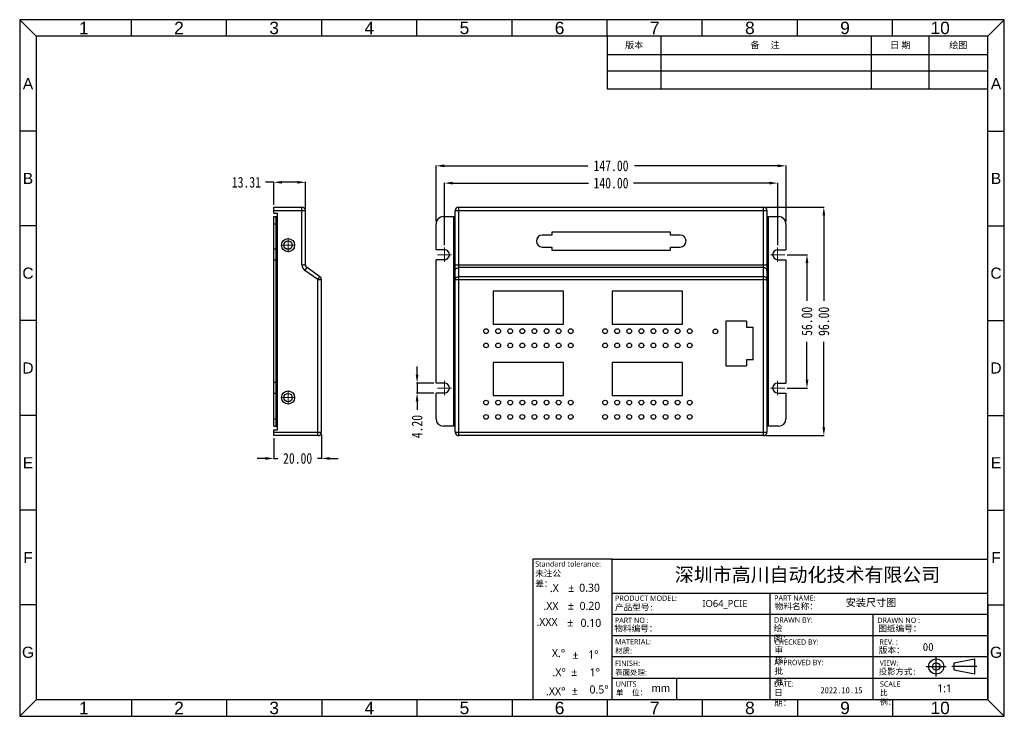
# Model space of a CAD drawing. Header units: inches. Extents: x 4301 to 4714, y 324 to 616.
import ezdxf
from ezdxf.enums import TextEntityAlignment as Align

# ---------------------------------------------------------------- set-up
doc = ezdxf.new("R2010")
doc.units = ezdxf.units.IN
doc.header["$LTSCALE"] = 1.21
doc.header["$MEASUREMENT"] = 0
doc.header["$PDMODE"] = 3
doc.header["$PDSIZE"] = 0.3125
doc.layers.get('0').update_dxf_attribs({"linetype": 'CONTINUOUS'})
doc.layers.get('Defpoints').update_dxf_attribs({"linetype": 'CONTINUOUS'})
doc.styles.get("Standard").update_dxf_attribs({"font": 'txt', "width": 0.8})
doc.styles.add('微软雅黑', font='txt')
doc.dimstyles.get("Standard").update_dxf_attribs({"dimtxt": 4.5, "dimasz": 3.5, "dimexe": 0.18, "dimexo": 1, "dimgap": 2, "dimtad": 0, "dimzin": 1, "dimdsep": 46, "dimtxsty": 'Standard', "dimcen": 0.09, "dimadec": 0, "dimazin": 0, "dimtp": 0.01, "dimtm": 0.01, "dimtfac": 1, "dimtmove": 0, "dimatfit": 3, "dimfxl": 1, "dimtfillclr": 256, "dimtolj": 1, "dimtzin": 4, "dimarcsym": 0})

# ---------------------------------------------------------------- blocks, each defined once
blk = doc.blocks.new('*D33')
at = {"color": 0, "lineweight": -2, "ltscale": 5}
for p, q in [((4407.39, 547.95), (4403.89, 547.95)), ((4407.39, 538.55), (4407.39, 548.13)), ((4417.2, 547.95), (4410.89, 547.95)), ((4420.7, 536.82), (4420.7, 548.13))]:
    blk.add_line(p, q, dxfattribs=at)
at = {"color": 0, "ltscale": 5}
for points in [[(4410.89, 548.54), (4410.89, 547.37), (4407.39, 547.95)], [(4417.2, 547.37), (4417.2, 548.54), (4420.7, 547.95)]]:
    blk.add_solid(points, dxfattribs=at)
at = {"layer": 'Defpoints', "color": 0}
for p in [(4407.39, 547.95), (4407.39, 537.55), (4420.7, 535.82)]:
    blk.add_point(p, dxfattribs=at)
at = {"color": 0, "lineweight": 5, "ltscale": 5, "insert": (4395.89, 547.95), "char_height": 4.5, "attachment_point": 5}
blk.add_mtext('\\A1;13.31', dxfattribs=at)
blk = doc.blocks.new('*D48')
at = {"color": 0, "lineweight": -2, "ltscale": 5}
for p, q in [((4407.39, 440.55), (4407.39, 431.8)), ((4427.39, 442.05), (4427.39, 431.8)), ((4403.89, 431.98), (4400.39, 431.98)), ((4407.39, 431.98), (4409.09, 431.98)), ((4427.39, 431.98), (4425.69, 431.98)), ((4430.89, 431.98), (4434.39, 431.98))]:
    blk.add_line(p, q, dxfattribs=at)
at = {"color": 0, "ltscale": 5}
for points in [[(4403.89, 431.39), (4403.89, 432.56), (4407.39, 431.98)], [(4430.89, 432.56), (4430.89, 431.39), (4427.39, 431.98)]]:
    blk.add_solid(points, dxfattribs=at)
at = {"layer": 'Defpoints', "color": 0}
for p in [(4427.39, 443.05), (4407.39, 441.55), (4407.39, 431.98)]:
    blk.add_point(p, dxfattribs=at)
at = {"color": 0, "lineweight": 5, "ltscale": 5, "insert": (4417.39, 431.98), "char_height": 4.5, "attachment_point": 5}
blk.add_mtext('\\A1;20.00', dxfattribs=at)
blk = doc.blocks.new('*D49')
at = {"color": 0, "lineweight": -2, "ltscale": 5}
for p, q in [((4479.06, 521.52), (4479.06, 547.79)), ((4482.56, 547.61), (4539.56, 547.61)), ((4615.56, 547.61), (4558.56, 547.61)), ((4619.06, 521.52), (4619.06, 547.79))]:
    blk.add_line(p, q, dxfattribs=at)
at = {"color": 0, "ltscale": 5}
for points in [[(4482.56, 548.2), (4482.56, 547.03), (4479.06, 547.61)], [(4615.56, 547.03), (4615.56, 548.2), (4619.06, 547.61)]]:
    blk.add_solid(points, dxfattribs=at)
at = {"layer": 'Defpoints', "color": 0}
for p in [(4619.06, 547.61), (4479.06, 520.52), (4619.06, 520.52)]:
    blk.add_point(p, dxfattribs=at)
at = {"color": 0, "lineweight": 5, "ltscale": 5, "insert": (4549.06, 547.61), "char_height": 4.5, "attachment_point": 5}
blk.add_mtext('\\A1;140.00', dxfattribs=at)
blk = doc.blocks.new('*D50')
at = {"color": 0, "lineweight": -2, "ltscale": 5}
for p, q in [((4475.56, 531.55), (4475.56, 555.06)), ((4479.06, 554.88), (4539.26, 554.88)), ((4619.06, 554.88), (4558.86, 554.88)), ((4622.56, 531.55), (4622.56, 555.06))]:
    blk.add_line(p, q, dxfattribs=at)
at = {"color": 0, "ltscale": 5}
for points in [[(4479.06, 555.46), (4479.06, 554.29), (4475.56, 554.88)], [(4619.06, 554.29), (4619.06, 555.46), (4622.56, 554.88)]]:
    blk.add_solid(points, dxfattribs=at)
at = {"layer": 'Defpoints', "color": 0}
for p in [(4622.56, 554.88), (4475.56, 530.55), (4622.56, 530.55)]:
    blk.add_point(p, dxfattribs=at)
at = {"color": 0, "lineweight": 5, "ltscale": 5, "insert": (4549.06, 554.88), "char_height": 4.5, "attachment_point": 5}
blk.add_mtext('\\A1;147.00', dxfattribs=at)
blk = doc.blocks.new('*D51')
at = {"color": 0, "lineweight": -2, "ltscale": 5}
for p, q in [((4623.03, 517.55), (4631.55, 517.55)), ((4631.37, 514.05), (4631.37, 498.15)), ((4631.37, 465.05), (4631.37, 480.95)), ((4623.03, 461.55), (4631.55, 461.55))]:
    blk.add_line(p, q, dxfattribs=at)
at = {"color": 0, "ltscale": 5}
for points in [[(4631.96, 514.05), (4630.79, 514.05), (4631.37, 517.55)], [(4630.79, 465.05), (4631.96, 465.05), (4631.37, 461.55)]]:
    blk.add_solid(points, dxfattribs=at)
at = {"layer": 'Defpoints', "color": 0}
for p in [(4622.03, 517.55), (4622.03, 461.55), (4631.37, 461.55)]:
    blk.add_point(p, dxfattribs=at)
at = {"color": 0, "lineweight": 5, "ltscale": 5, "insert": (4631.37, 489.55), "char_height": 4.5, "attachment_point": 5, "rotation": 90}
blk.add_mtext('\\A1;56.00', dxfattribs=at)
blk = doc.blocks.new('*D52')
at = {"color": 0, "lineweight": -2, "ltscale": 5}
for p, q in [((4614.06, 537.55), (4638.64, 537.55)), ((4638.46, 534.05), (4638.46, 498.15)), ((4638.46, 445.05), (4638.46, 480.95)), ((4614.06, 441.55), (4638.64, 441.55))]:
    blk.add_line(p, q, dxfattribs=at)
at = {"color": 0, "ltscale": 5}
for points in [[(4639.04, 534.05), (4637.87, 534.05), (4638.46, 537.55)], [(4637.87, 445.05), (4639.04, 445.05), (4638.46, 441.55)]]:
    blk.add_solid(points, dxfattribs=at)
at = {"layer": 'Defpoints', "color": 0}
for p in [(4613.06, 537.55), (4638.46, 537.55), (4613.06, 441.55)]:
    blk.add_point(p, dxfattribs=at)
at = {"color": 0, "lineweight": 5, "ltscale": 5, "insert": (4638.46, 489.55), "char_height": 4.5, "attachment_point": 5, "rotation": 90}
blk.add_mtext('\\A1;96.00', dxfattribs=at)
blk = doc.blocks.new('*D53')
at = {"color": 0, "lineweight": -2, "ltscale": 5}
for p, q in [((4467.58, 467.15), (4467.58, 470.65)), ((4474.56, 463.65), (4467.4, 463.65)), ((4467.58, 463.65), (4467.58, 459.45)), ((4474.56, 459.45), (4467.4, 459.45)), ((4467.58, 455.95), (4467.58, 452.45))]:
    blk.add_line(p, q, dxfattribs=at)
at = {"color": 0, "ltscale": 5}
for points in [[(4467, 467.15), (4468.17, 467.15), (4467.58, 463.65)], [(4468.17, 455.95), (4467, 455.95), (4467.58, 459.45)]]:
    blk.add_solid(points, dxfattribs=at)
at = {"layer": 'Defpoints', "color": 0}
for p in [(4475.56, 463.65), (4467.58, 459.45), (4475.56, 459.45)]:
    blk.add_point(p, dxfattribs=at)
at = {"color": 0, "lineweight": 5, "ltscale": 5, "insert": (4467.58, 445.35), "char_height": 4.5, "attachment_point": 5, "rotation": 90}
blk.add_mtext('\\A1;4.20', dxfattribs=at)

msp = doc.modelspace()

# ---------------------------------------------------------------- linework, layer by layer
for p, q in [((4547.422, 609.283), (4547.422, 587.169)), ((4707.305, 609.283), (4547.422, 609.283)), ((4707.305, 573.481), (4707.305, 609.283)), ((4516.272, 389.646), (4516.272, 330.64)), ((4549.501, 389.646), (4516.272, 389.646)), ((4707.305, 370.446), (4707.305, 330.64)), ((4576.54, 339.642), (4576.54, 330.64)), ((4512.018, 330.64), (4307.598, 330.64)), ((4707.305, 330.64), (4530.097, 330.64))]:
    msp.add_line(p, q)
at = {"color": 7, "linetype": 'Continuous'}
for p, q in [((4407.395, 535.053), (4407.395, 537.553)), ((4407.395, 537.553), (4419.205, 537.553)), ((4407.395, 536.053), (4420.705, 536.053)), ((4407.395, 535.053), (4408.895, 535.053)), ((4408.895, 444.053), (4408.895, 535.053)), ((4419.205, 513.334), (4419.205, 537.553)), ((4420.705, 513.334), (4420.705, 536.053)), ((4483.558, 443.053), (4483.558, 536.053)), ((4483.558, 536.053), (4614.558, 536.053)), ((4485.058, 441.553), (4485.058, 537.553)), ((4485.058, 537.553), (4613.058, 537.553)), ((4613.058, 441.553), (4613.058, 537.553)), ((4614.558, 536.053), (4614.558, 443.053)), ((4407.395, 445.553), (4407.395, 533.553)), ((4407.395, 533.553), (4408.895, 533.553)), ((4407.395, 530.553), (4408.395, 530.553)), ((4408.395, 445.553), (4408.395, 533.553)), ((4475.558, 519.653), (4475.558, 530.553)), ((4478.558, 533.553), (4483.558, 533.553)), ((4483.058, 445.553), (4483.058, 533.553)), ((4614.558, 533.553), (4619.558, 533.553)), ((4615.058, 533.553), (4615.058, 445.553)), ((4622.558, 530.553), (4622.558, 519.653)), ((4524.187, 525.758), (4520.187, 525.758)), ((4524.187, 527.017), (4524.187, 525.758)), ((4574.097, 527.017), (4524.187, 527.017)), ((4574.097, 525.758), (4574.097, 527.017)), ((4578.097, 525.758), (4574.097, 525.758)), ((4408.395, 519.803), (4407.395, 519.803)), ((4520.187, 520.758), (4524.187, 520.758)), ((4524.187, 520.758), (4524.187, 519.499)), ((4524.187, 519.499), (4574.097, 519.499)), ((4574.097, 519.499), (4574.097, 520.758)), ((4574.097, 520.758), (4578.097, 520.758)), ((4408.395, 515.303), (4407.395, 515.303)), ((4419.205, 513.334), (4420.705, 513.334)), ((4475.558, 463.653), (4475.558, 515.453)), ((4483.558, 513.334), (4614.558, 513.334)), ((4622.558, 515.453), (4622.558, 463.653)), ((4420.484, 510.877), (4421.344, 512.105)), ((4425.895, 507.088), (4420.484, 510.877)), ((4426.755, 508.317), (4421.344, 512.105)), ((4613.058, 512.105), (4485.058, 512.105)), ((4425.895, 507.088), (4426.755, 508.317)), ((4425.895, 441.553), (4425.895, 507.088)), ((4425.895, 507.088), (4427.395, 507.088)), ((4427.395, 443.053), (4427.395, 507.088)), ((4483.558, 507.088), (4614.558, 507.088)), ((4613.058, 508.317), (4485.058, 508.317)), ((4499.588, 502.283), (4499.588, 488.383)), ((4529.088, 502.283), (4499.588, 502.283)), ((4529.088, 488.383), (4529.088, 502.283)), ((4549.588, 502.283), (4549.588, 488.383)), ((4579.088, 502.283), (4549.588, 502.283)), ((4579.088, 488.383), (4579.088, 502.283)), ((4499.588, 488.383), (4529.088, 488.383)), ((4549.588, 488.383), (4579.088, 488.383)), ((4605.941, 489.654), (4597.241, 489.654)), ((4597.241, 489.654), (4597.241, 470.854)), ((4605.941, 489.654), (4605.941, 487.054)), ((4605.941, 487.054), (4608.741, 487.054)), ((4608.741, 473.454), (4608.741, 487.054)), ((4499.588, 472.283), (4499.588, 458.383)), ((4529.088, 472.283), (4499.588, 472.283)), ((4529.088, 458.383), (4529.088, 472.283)), ((4579.088, 472.283), (4549.588, 472.283)), ((4549.588, 472.283), (4549.588, 458.383)), ((4579.088, 458.383), (4579.088, 472.283)), ((4608.741, 473.454), (4605.941, 473.454)), ((4605.941, 473.454), (4605.941, 470.854)), ((4597.241, 470.854), (4605.941, 470.854)), ((4408.395, 463.803), (4407.395, 463.803)), ((4408.395, 459.303), (4407.395, 459.303)), ((4475.558, 448.553), (4475.558, 459.453)), ((4622.558, 459.453), (4622.558, 448.553)), ((4499.588, 458.383), (4529.088, 458.383)), ((4549.588, 458.383), (4579.088, 458.383)), ((4407.395, 448.553), (4408.395, 448.553)), ((4407.395, 445.553), (4408.895, 445.553)), ((4407.395, 444.053), (4408.895, 444.053)), ((4407.395, 441.553), (4407.395, 444.053)), ((4407.395, 443.053), (4427.395, 443.053)), ((4483.558, 445.553), (4478.558, 445.553)), ((4483.558, 443.053), (4614.558, 443.053)), ((4619.558, 445.553), (4614.558, 445.553)), ((4425.895, 441.553), (4407.395, 441.553)), ((4613.058, 441.553), (4485.058, 441.553))]:
    msp.add_line(p, q, dxfattribs=at)
at = {"color": 1, "lineweight": 5, "ltscale": 4}
for p, q in [((4410.425, 521.553), (4416.365, 521.553)), ((4413.395, 524.523), (4413.395, 518.583)), ((4476.088, 517.553), (4482.028, 517.553)), ((4479.058, 520.523), (4479.058, 514.583)), ((4616.088, 517.553), (4622.028, 517.553)), ((4619.058, 520.523), (4619.058, 514.583)), ((4479.058, 464.523), (4479.058, 458.583)), ((4619.058, 464.523), (4619.058, 458.583)), ((4413.395, 460.523), (4413.395, 454.583)), ((4476.088, 461.553), (4482.028, 461.553)), ((4616.088, 461.553), (4622.028, 461.553)), ((4410.425, 457.553), (4416.365, 457.553))]:
    msp.add_line(p, q, dxfattribs=at)
at = {"ltscale": 5}
for p, q in [((4479.058, 519.653), (4475.558, 519.653)), ((4619.058, 519.653), (4622.558, 519.653)), ((4479.058, 515.453), (4475.558, 515.453)), ((4619.058, 515.453), (4622.558, 515.453)), ((4479.058, 463.653), (4475.558, 463.653)), ((4619.058, 463.653), (4622.558, 463.653)), ((4479.058, 459.453), (4475.558, 459.453)), ((4619.058, 459.453), (4622.558, 459.453))]:
    msp.add_line(p, q, dxfattribs=at)
for points in [[(4300.632, 323.674), (4714.271, 323.674), (4714.271, 616.249), (4300.632, 616.249)], [(4701.699, 347.757), (4701.699, 341.435), (4693.27, 343.016), (4693.27, 346.177)]]:
    msp.add_lwpolyline(points, close=True)
at = {"ltscale": 0.2}
for points in [[(4300.632, 616.249), (4307.598, 609.283), (4307.598, 330.64)], [(4347.568, 609.283), (4347.568, 616.249)], [(4387.539, 609.283), (4387.539, 616.249)], [(4427.51, 609.283), (4427.51, 616.249)], [(4467.481, 609.283), (4467.481, 616.249)], [(4507.452, 609.283), (4507.452, 616.249)], [(4547.422, 609.283), (4547.422, 616.249)], [(4587.393, 609.283), (4587.393, 616.249)], [(4627.364, 609.283), (4627.364, 616.249)], [(4667.335, 609.283), (4667.335, 616.249)], [(4707.305, 609.283), (4307.598, 609.283)], [(4307.598, 569.477), (4300.632, 569.477)], [(4707.305, 569.477), (4714.271, 569.477)], [(4307.598, 529.671), (4300.632, 529.671)], [(4707.305, 529.671), (4714.271, 529.671)], [(4307.598, 489.865), (4300.632, 489.865)], [(4707.305, 489.865), (4714.271, 489.865)], [(4307.598, 450.059), (4300.632, 450.059)], [(4707.305, 450.059), (4714.271, 450.059)], [(4307.598, 410.252), (4300.632, 410.252)], [(4707.305, 410.252), (4714.271, 410.252)], [(4307.598, 370.446), (4300.632, 370.446)], [(4347.568, 330.64), (4347.568, 323.674)], [(4387.539, 330.64), (4387.539, 323.674)], [(4427.51, 330.64), (4427.51, 323.674)], [(4467.481, 330.64), (4467.481, 323.674)], [(4507.452, 330.64), (4507.452, 323.674)], [(4547.422, 330.64), (4547.422, 323.674)]]:
    msp.add_lwpolyline(points, dxfattribs=at)
for points in [[(4714.271, 323.674), (4707.305, 330.64), (4707.305, 609.283), (4714.271, 616.249)], [(4570.115, 587.169), (4570.115, 609.283)], [(4658.479, 587.169), (4658.479, 609.235)], [(4682.642, 587.169), (4682.642, 609.235)], [(4547.422, 601.6), (4707.305, 601.6)], [(4547.422, 594.756), (4707.305, 594.756)], [(4547.422, 587.169), (4707.305, 587.169)], [(4549.501, 330.64), (4549.501, 389.646), (4707.305, 389.646)], [(4549.501, 375.455), (4707.305, 375.455)], [(4615.939, 330.64), (4615.939, 375.455)], [(4707.305, 370.446), (4714.271, 370.446)], [(4707.305, 366.436), (4549.501, 366.436)], [(4659.162, 330.64), (4659.162, 366.436)], [(4707.305, 357.419), (4549.501, 357.419)], [(4549.501, 348.743), (4707.305, 348.743)], [(4685.68, 340.382), (4685.68, 348.811)], [(4681.465, 344.596), (4689.895, 344.596)], [(4702.753, 344.596), (4692.216, 344.596)], [(4549.501, 339.642), (4707.305, 339.642)], [(4707.305, 330.64), (4307.598, 330.64), (4300.632, 323.674)], [(4587.393, 330.64), (4587.393, 323.674)], [(4627.364, 330.64), (4627.364, 323.674)], [(4667.335, 330.64), (4667.335, 323.674)]]:
    msp.add_lwpolyline(points)
at = {"color": 7, "linetype": 'Continuous'}
for centre, radius in [((4413.395, 521.553), 2.75), ((4413.395, 521.553), 1.75), ((4496.558, 485.433), 1), ((4501.638, 485.433), 1), ((4506.718, 485.433), 1), ((4511.798, 485.433), 1), ((4516.878, 485.433), 1), ((4521.958, 485.433), 1), ((4527.038, 485.433), 1), ((4532.118, 485.433), 1), ((4546.558, 485.433), 1), ((4551.638, 485.433), 1), ((4556.718, 485.433), 1), ((4561.798, 485.433), 1), ((4566.878, 485.433), 1), ((4571.958, 485.433), 1), ((4577.038, 485.433), 1), ((4582.118, 485.433), 1), ((4592.915, 485.331), 1), ((4496.558, 479.433), 1), ((4501.638, 479.433), 1), ((4506.718, 479.433), 1), ((4511.798, 479.433), 1), ((4516.878, 479.433), 1), ((4521.958, 479.433), 1), ((4527.038, 479.433), 1), ((4532.118, 479.433), 1), ((4546.558, 479.433), 1), ((4551.638, 479.433), 1), ((4556.718, 479.433), 1), ((4561.798, 479.433), 1), ((4566.878, 479.433), 1), ((4571.958, 479.433), 1), ((4577.038, 479.433), 1), ((4582.118, 479.433), 1), ((4413.395, 457.553), 2.75), ((4413.395, 457.553), 1.75), ((4496.558, 455.433), 1), ((4501.638, 455.433), 1), ((4506.718, 455.433), 1), ((4511.798, 455.433), 1), ((4516.878, 455.433), 1), ((4521.958, 455.433), 1), ((4527.038, 455.433), 1), ((4532.118, 455.433), 1), ((4546.558, 455.433), 1), ((4551.638, 455.433), 1), ((4556.718, 455.433), 1), ((4561.798, 455.433), 1), ((4566.878, 455.433), 1), ((4571.958, 455.433), 1), ((4577.038, 455.433), 1), ((4582.118, 455.433), 1), ((4496.558, 449.433), 1), ((4501.638, 449.433), 1), ((4506.718, 449.433), 1), ((4511.798, 449.433), 1), ((4516.878, 449.433), 1), ((4521.958, 449.433), 1), ((4527.038, 449.433), 1), ((4532.118, 449.433), 1), ((4546.558, 449.433), 1), ((4551.638, 449.433), 1), ((4556.718, 449.433), 1), ((4561.798, 449.433), 1), ((4566.878, 449.433), 1), ((4571.958, 449.433), 1), ((4577.038, 449.433), 1), ((4582.118, 449.433), 1)]:
    msp.add_circle(centre, radius, dxfattribs=at)
for radius in [3.161, 1.581]:
    msp.add_circle((4685.68, 344.596), radius)
for centre, radius, start, end in [((4419.205, 536.053), 1.5, 0, 90), ((4485.058, 536.053), 1.5, 90, 180), ((4613.058, 536.053), 1.5, 0, 90), ((4478.558, 530.553), 3, 90, 180), ((4619.558, 530.553), 3, 0, 90), ((4520.187, 523.258), 2.5, 90, 270), ((4578.097, 523.258), 2.5, 270, 90), ((4422.205, 513.334), 3, 180, 235), ((4422.205, 513.334), 1.5, 180, 235), ((4425.895, 507.088), 1.5, 0, 55), ((4478.558, 448.553), 3, 180, 270), ((4619.558, 448.553), 3, 270, 0), ((4425.895, 443.053), 1.5, 270, 0), ((4485.058, 443.053), 1.5, 180, 270), ((4613.058, 443.053), 1.5, 270, 0)]:
    msp.add_arc(centre, radius, start, end, dxfattribs=at)
at = {"ltscale": 5}
for centre, start, end in [((4479.058, 517.553), 270, 90), ((4619.058, 517.553), 90, 270), ((4479.058, 461.553), 270, 90), ((4619.058, 461.553), 90, 270)]:
    msp.add_arc(centre, 2.1, start, end, dxfattribs=at)
at = {"color": 7, "linetype": 'Continuous'}
for points, knots in [([(4483.558, 510.877), (4483.558, 511.038), (4483.643, 511.375), (4483.987, 511.781), (4484.482, 512.045), (4484.864, 512.105), (4485.058, 512.105)], [0, 0, 0, 0, 0.2267055, 0.4676698, 0.7275126, 1, 1, 1, 1]), ([(4614.558, 510.877), (4614.558, 511.038), (4614.473, 511.375), (4614.129, 511.781), (4613.634, 512.045), (4613.252, 512.105), (4613.058, 512.105)], [0, 0, 0, 0, 0.2267055, 0.4676698, 0.7275126, 1, 1, 1, 1]), ([(4483.558, 507.088), (4483.558, 507.249), (4483.643, 507.586), (4483.987, 507.992), (4484.482, 508.256), (4484.864, 508.317), (4485.058, 508.317)], [0, 0, 0, 0, 0.2267066, 0.4676719, 0.7275166, 1, 1, 1, 1]), ([(4614.558, 507.088), (4614.558, 507.249), (4614.473, 507.586), (4614.129, 507.992), (4613.634, 508.256), (4613.252, 508.317), (4613.058, 508.317)], [0, 0, 0, 0, 0.2267066, 0.4676719, 0.7275166, 1, 1, 1, 1])]:
    msp.add_open_spline(points, degree=3, knots=knots, dxfattribs=at)

# ---------------------------------------------------------------- texts
at = {"style": '微软雅黑'}
for s, height, p in [('Standard tolerance:  ', 2.24528, (4517.184, 387.654)), ('PRODUCT MODEL:', 2.24528, (4550.754, 373.269)), ('PART NO :', 2.2453, (4550.67, 364.006)), ('DRAWN BY:', 2.2453, (4617.521, 364.138)), ('DRAWN NO :', 2.2453, (4660.924, 364.008)), ('MATERIAL:', 2.2453, (4550.754, 355.02)), ('CHECKED BY:', 2.24528, (4617.685, 354.86)), ('REV. :', 2.2453, (4661.821, 354.912)), ('材质:', 2.2453, (4550.754, 351.195)), ('表面处理:', 2.2453, (4550.754, 342.094)), ('FINISH:', 2.2453, (4550.754, 345.919)), ('APPROVED BY:', 2.24528, (4617.685, 346.272)), ('VIEW:', 2.1555, (4661.952, 346.068)), ('DATE:', 2.2453, (4617.546, 337.27))]:
    msp.add_text(s, height=height, dxfattribs=at).set_placement(p, align=Align.MIDDLE_LEFT)
for s, height, p in [('.X', 3.3679, (4523.373, 375.863)), ('%%P', 3.3679, (4531.08, 375.912)), ('0.30', 3.3679, (4535.688, 375.987)), ('PART NAME:', 2.2453, (4617.582, 372.23)), ('.XX', 3.3679, (4520.658, 368.353)), ('%%P', 3.3679, (4530.946, 368.51)), ('0.20', 3.3679, (4535.845, 368.38)), ('.XXX', 3.3679, (4517.72, 361.628)), ('%%P', 3.3679, (4530.668, 361.394)), ('0.10', 3.3679, (4536.24, 361.237)), ('X.%%d', 3.3679, (4524.214, 348.529)), ('%%P', 3.3679, (4532.888, 347.726)), ('1%%D', 3.3679, (4539.457, 347.944)), ('.X%%d', 3.3679, (4524.476, 340.454)), ('%%P', 3.3679, (4532.358, 340.618)), ('1%%D', 3.3679, (4540.059, 340.504)), ('.XX%%d', 3.3679, (4521.754, 332.516)), ('%%P', 3.3679, (4532.604, 332.746)), ('0.5%%D', 3.3679, (4540.023, 333.259)), ('UNITS', 2.2453, (4550.986, 336.088)), ('SCALE', 2.2453, (4662.048, 336.098))]:
    msp.add_text(s, height=height, dxfattribs=at).set_placement(p)
at = {"ltscale": 0.2, "attachment_point": 5, "style": '微软雅黑'}
for s, insert, char_height, width in [('{\\fArial|b0|i0|c0|p34;1}', (4327.583, 612.766), 5.21833, 39.97076), ('{\\fArial|b0|i0|c0|p34;2}', (4367.554, 612.766), 5.21833, 39.97076), ('{\\fArial|b0|i0|c0|p34;3}', (4407.525, 612.766), 5.21833, 39.97076), ('{\\fArial|b0|i0|c0|p34;4}', (4447.495, 612.766), 5.21833, 39.97076), ('{\\fArial|b0|i0|c0|p34;5}', (4487.466, 612.766), 5.21833, 39.97076), ('{\\fArial|b0|i0|c0|p34;6}', (4527.437, 612.766), 5.21833, 39.97076), ('{\\fArial|b0|i0|c0|p34;7}', (4567.408, 612.766), 5.21833, 39.97076), ('{\\fArial|b0|i0|c0|p34;8}', (4607.378, 612.766), 5.21833, 39.97076), ('{\\fArial|b0|i0|c0|p34;9}', (4647.349, 612.766), 5.21833, 39.97076), ('{\\fArial|b0|i0|c0|p34;10}', (4687.32, 612.766), 5.21833, 39.97076), ('{\\fArial|b0|i0|c0|p34;A}', (4304.115, 589.38), 4.66743, 6.96606), ('{\\fArial|b0|i0|c0|p34;A}', (4710.788, 589.38), 4.66743, 6.96606), ('{\\fArial|b0|i0|c0|p34;B}', (4304.115, 549.574), 4.66743, 6.96606), ('{\\fArial|b0|i0|c0|p34;B}', (4710.788, 549.574), 4.66743, 6.96606), ('{\\fArial|b0|i0|c0|p34;C}', (4304.115, 509.768), 4.66743, 6.96606), ('{\\fArial|b0|i0|c0|p34;C}', (4710.788, 509.768), 4.66743, 6.96606), ('{\\fArial|b0|i0|c0|p34;D}', (4304.115, 469.962), 4.66743, 6.96606), ('{\\fArial|b0|i0|c0|p34;D}', (4710.788, 469.962), 4.66743, 6.96606), ('{\\fArial|b0|i0|c0|p34;E}', (4304.115, 430.155), 4.66743, 6.96606), ('{\\fArial|b0|i0|c0|p34;E}', (4710.788, 430.155), 4.66743, 6.96606), ('{\\fArial|b0|i0|c0|p34;F}', (4304.115, 390.349), 4.66743, 6.96606), ('{\\fArial|b0|i0|c0|p34;G}', (4304.115, 350.543), 4.66743, 6.96606), ('{\\fArial|b0|i0|c0|p34;1}', (4327.583, 327.157), 5.21833, 39.97076), ('{\\fArial|b0|i0|c0|p34;2}', (4367.554, 327.157), 5.21833, 39.97076), ('{\\fArial|b0|i0|c0|p34;3}', (4407.525, 327.157), 5.21833, 39.97076), ('{\\fArial|b0|i0|c0|p34;4}', (4447.495, 327.157), 5.21833, 39.97076), ('{\\fArial|b0|i0|c0|p34;5}', (4487.466, 327.157), 5.21833, 39.97076), ('{\\fArial|b0|i0|c0|p34;6}', (4527.437, 327.157), 5.21833, 39.97076)]:
    msp.add_mtext(s, dxfattribs=dict(at, insert=insert, char_height=char_height, width=width))
at = {"style": '微软雅黑'}
for s, insert, char_height, width, attachment_point in [('版本', (4558.769, 605.441), 2.7249, 22.6931, 5), ('备     注', (4613.778, 605.441), 2.7249, 89.40087, 5), ('日 期', (4670.561, 605.417), 2.7293, 24.16331, 5), ('绘图', (4694.974, 605.417), 2.7293, 24.66313, 5), ('{\\fArial|b0|i0|c0|p34;F}', (4710.788, 390.349), 4.66743, 6.96606, 5), ('{\\fSimSun|b0|i0|c134|p54;未注公差：  }', (4517.215, 384.987), 2.58826, 16.60327, 1), ('深圳市高川自动化技术有限公司', (4631.606, 382.79), 5.84007, 119.03331, 5), ('安装尺寸图', (4647.661, 372.975), 3.1059, 25.79496, 1), ('{\\fSimSun|b0|i0|c134|p54;产品型号:}', (4550.712, 370.739), 2.58826, 17.88711, 1), ('{\\fSimSun|b0|i0|c134|p54;物料名称：}', (4617.841, 371.148), 2.58826, 17.46308, 1), ('{\\fSimSun|b0|i0|c134|p54;物料编号：}', (4550.442, 361.861), 2.58826, 17.61832, 1), ('{\\fSimSun|b0|i0|c134|p54;绘   图：}', (4617.42, 361.993), 2.58826, 14.45392, 1), ('{\\fSimSun|b0|i0|c134|p54;图纸编号：}', (4661.327, 361.864), 2.58826, 17.61832, 1), ('{\\fSimSun|b0|i0|c134|p54;审   核：}', (4617.716, 352.923), 2.58826, 14.79391, 1), ('{\\fSimSun|b0|i0|c134|p54;版本：}', (4661.559, 352.762), 2.58826, 17.61832, 1), ('{\\fSimSun|b0|i0|c134|p54;00}', (4680.001, 354.467), 3.36474, 22.90382, 1), ('{\\fArial|b0|i0|c0|p34;G}', (4710.788, 350.543), 4.66743, 6.96606, 5), ('{\\fSimSun|b0|i0|c134|p54;批   准：}', (4617.716, 343.978), 2.58826, 14.79485, 1), ('{\\fNSimSun|b0|i0|c134|p49;投影方式:}', (4661.493, 343.719), 2.5219, 17.20878, 1), ('{\\fNSimSun|b0|i0|c134|p49;单  位：}', (4551.049, 334.811), 2.33509, 12.86938, 1), ('{\\fArial|b0|i0|c0|p32;mm}', (4566.125, 337.139), 3.30609, 11.42924, 1), ('{\\fSimSun|b0|i0|c134|p54;日   期：}', (4617.577, 334.976), 2.58826, 14.79485, 1), ('{\\fSimSun|b0|i0|c134|p54;2022.10.15}', (4637.06, 335.937), 2.58826, 17.61832, 1), ('1:1', (4686.104, 337.095), 3.3061, 9.39573, 1), ('{\\fNSimSun|b0|i0|c134|p49;比  例：}', (4662.041, 334.711), 2.33509, 12.41229, 1), ('{\\fArial|b0|i0|c0|p34;7}', (4567.408, 327.157), 5.21833, 39.97076, 5), ('{\\fArial|b0|i0|c0|p34;8}', (4607.378, 327.157), 5.21833, 39.97076, 5), ('{\\fArial|b0|i0|c0|p34;9}', (4647.349, 327.157), 5.21833, 39.97076, 5), ('{\\fArial|b0|i0|c0|p34;10}', (4687.32, 327.157), 5.21833, 39.97076, 5)]:
    msp.add_mtext(s, dxfattribs=dict(at, insert=insert, char_height=char_height, width=width, attachment_point=attachment_point))
at = {"color": 1, "ltscale": 0.5, "insert": (4596.91, 370.729), "char_height": 3.0055, "width": 42.57596, "attachment_point": 5, "style": '微软雅黑'}
msp.add_mtext('IO64_PCIE', dxfattribs=at)

# ---------------------------------------------------------------- dimensions: what is measured, and where the dimension line sits
at = {"lineweight": 5, "ltscale": 5}
for base, p1, p2, picture, middle in [((4622.558, 554.876), (4475.558, 530.553), (4622.558, 530.553), '*D50', (4549.058, 554.876)), ((4407.395, 547.952), (4420.705, 535.819), (4407.395, 537.553), '*D33', (4395.895, 547.952)), ((4619.058, 547.613), (4479.058, 520.523), (4619.058, 520.523), '*D49', (4549.058, 547.613)), ((4407.395, 431.978), (4427.395, 443.053), (4407.395, 441.553), '*D48', (4417.395, 431.978))]:
    dim = msp.add_linear_dim(base=base, p1=p1, p2=p2, dimstyle='Standard', dxfattribs=at)
    dim.commit()
    dim.dimension.update_dxf_attribs({"geometry": picture, "text_midpoint": middle})
for base, p1, p2, picture, middle in [((4638.458, 537.553), (4613.058, 441.553), (4613.058, 537.553), '*D52', (4638.458, 489.553)), ((4631.373, 461.553), (4622.028, 517.553), (4622.028, 461.553), '*D51', (4631.373, 489.553)), ((4467.583, 459.453), (4475.558, 463.653), (4475.558, 459.453), '*D53', (4467.583, 445.353))]:
    dim = msp.add_linear_dim(base=base, p1=p1, p2=p2, angle=90, dimstyle='Standard', dxfattribs=at)
    dim.commit()
    dim.dimension.update_dxf_attribs({"geometry": picture, "text_midpoint": middle})

doc.saveas('drawing.dxf')
